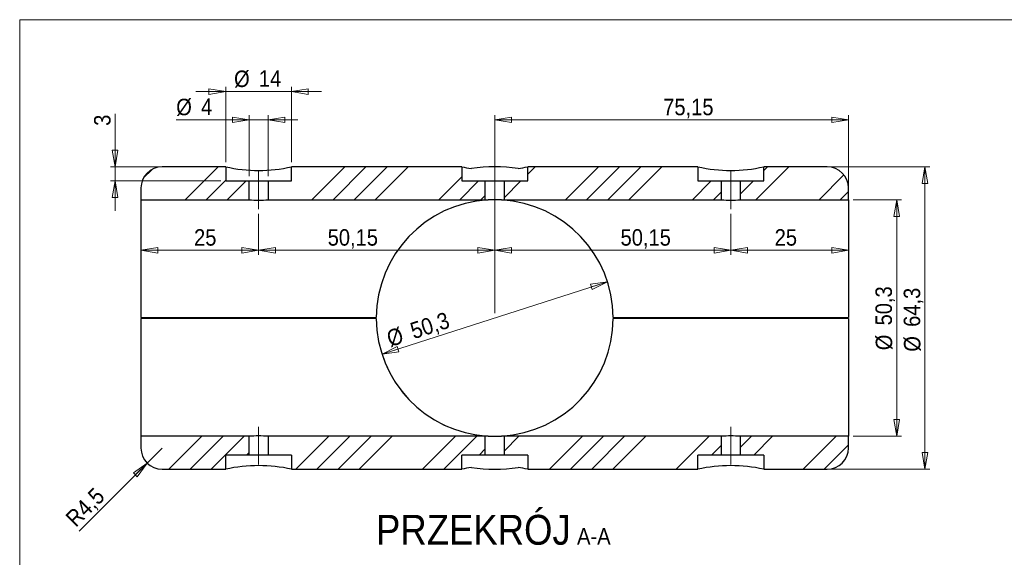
# Model space of a CAD drawing. Header units: millimetres. Extents: x 30 to 415, y 5 to 292.
# Tile 2 of 3: x 30 to 239, y 178 to 292. Entities that reach past the tile are written whole.
import ezdxf

# ---------------------------------------------------------------- set-up
doc = ezdxf.new("R2010")
doc.units = ezdxf.units.MM
doc.linetypes.add('SLD-Linia-ciągła', pattern=[0])
doc.linetypes.add('SLD-Linia-długa-kreska-kropka', pattern=[19.05, 15.24, -1.27, 1.27, -1.27])
doc.styles.add('SLDTEXTSTYLE0', font='GOTHIC.TTF', dxfattribs={"width": 0.913})
doc.dimstyles.new('SLDDIMSTYLE0', dxfattribs={"dimtxt": 3.5, "dimasz": 3.556, "dimexe": 0, "dimexo": 0.0625, "dimgap": 0.875, "dimtad": 1, "dimdec": 1, "dimrnd": 1e-09, "dimzin": 12, "dimdsep": 46, "dimtxsty": 'SLDTEXTSTYLE0', "dimblk1": 'CLOSED', "dimblk2": 'CLOSED', "dimsah": 1, "dimcen": 0.09, "dimadec": 0, "dimazin": 3, "dimtfac": 1, "dimtdec": 1, "dimtofl": 0, "dimtmove": 0, "dimatfit": 3, "dimldrblk": 'CLOSED', "dimfxl": 1, "dimfrac": 2, "dimtolj": 1, "dimtzin": 12, "dimarcsym": 0})
doc.dimstyles.new('SLDDIMSTYLE1', dxfattribs={"dimtxt": 3.5, "dimasz": 3.556, "dimexe": 0, "dimexo": 0.0625, "dimgap": 0.875, "dimtad": 1, "dimdec": 1, "dimrnd": 1e-09, "dimzin": 12, "dimdsep": 46, "dimtxsty": 'SLDTEXTSTYLE0', "dimblk1": 'CLOSED', "dimblk2": 'CLOSED', "dimsah": 1, "dimcen": 0.09, "dimadec": 0, "dimazin": 3, "dimtfac": 1, "dimtdec": 1, "dimtmove": 0, "dimatfit": 0, "dimldrblk": 'CLOSED', "dimfxl": 1, "dimfrac": 2, "dimtolj": 1, "dimtzin": 12, "dimarcsym": 0})
doc.dimstyles.new('SLDDIMSTYLE2', dxfattribs={"dimtxt": 3.5, "dimasz": 3.556, "dimexe": 0, "dimexo": 0.0625, "dimgap": 0.875, "dimtad": 1, "dimrnd": 1e-09, "dimzin": 12, "dimdsep": 46, "dimtxsty": 'SLDTEXTSTYLE0', "dimblk1": 'CLOSED', "dimblk2": 'CLOSED', "dimsah": 1, "dimcen": 0.09, "dimadec": 0, "dimazin": 3, "dimtfac": 1, "dimtofl": 0, "dimtmove": 0, "dimatfit": 3, "dimldrblk": 'CLOSED', "dimfxl": 1, "dimfrac": 2, "dimtolj": 1, "dimtzin": 12, "dimarcsym": 0})
doc.dimstyles.new('SLDDIMSTYLE3', dxfattribs={"dimtxt": 3.5, "dimasz": 3.556, "dimexe": 0, "dimexo": 0.0625, "dimgap": 0.875, "dimtad": 1, "dimdec": 1, "dimrnd": 1e-09, "dimzin": 12, "dimdsep": 46, "dimtxsty": 'SLDTEXTSTYLE0', "dimblk1": 'CLOSED', "dimblk2": 'CLOSED', "dimsah": 1, "dimcen": 0, "dimadec": 0, "dimazin": 3, "dimtfac": 1, "dimtdec": 1, "dimtmove": 0, "dimatfit": 3, "dimldrblk": 'CLOSED', "dimfxl": 1, "dimfrac": 2, "dimtolj": 1, "dimtzin": 12, "dimarcsym": 0})
doc.dimstyles.new('SLDDIMSTYLE4', dxfattribs={"dimtxt": 3.5, "dimasz": 3.556, "dimexe": 0, "dimexo": 0.0625, "dimgap": 0.875, "dimtad": 1, "dimdec": 1, "dimrnd": 1e-09, "dimzin": 12, "dimdsep": 46, "dimtxsty": 'SLDTEXTSTYLE0', "dimblk1": 'CLOSED', "dimblk2": 'CLOSED', "dimsah": 1, "dimcen": 0, "dimadec": 0, "dimazin": 3, "dimtfac": 1, "dimtdec": 1, "dimtofl": 0, "dimtmove": 0, "dimatfit": 3, "dimldrblk": 'CLOSED', "dimfxl": 1, "dimfrac": 2, "dimtolj": 1, "dimtzin": 12, "dimarcsym": 0})
doc.dimstyles.new('SLDDIMSTYLE5', dxfattribs={"dimtxt": 3.5, "dimasz": 3.556, "dimexe": 0, "dimexo": 0.0625, "dimgap": 0.875, "dimtad": 1, "dimdec": 3, "dimrnd": 1e-09, "dimzin": 12, "dimdsep": 46, "dimtxsty": 'SLDTEXTSTYLE0', "dimblk1": 'CLOSED', "dimblk2": 'CLOSED', "dimsah": 1, "dimcen": 0.09, "dimadec": 0, "dimazin": 3, "dimtfac": 1, "dimtdec": 3, "dimtofl": 0, "dimtmove": 0, "dimatfit": 3, "dimldrblk": 'CLOSED', "dimfxl": 1, "dimfrac": 2, "dimtolj": 1, "dimtzin": 12, "dimarcsym": 0})

# ---------------------------------------------------------------- blocks, each defined once
blk = doc.blocks.new('_Closed')
at = {"color": 0, "linetype": 'ByBlock', "lineweight": -2}
for p, q in [((-1, 0.166667), (0, 0)), ((-1, 0.166667), (-1, -0.166667)), ((0, 0), (-1, -0.166667)), ((0, 0), (-1, 0))]:
    blk.add_line(p, q, dxfattribs=at)
blk = doc.blocks.new('_D_5')
at = {"color": 7, "linetype": 'SLD-Linia-ciągła', "lineweight": 18, "true_color": 0xffffff}
for p, q in [((207.06, 253.71), (217.31, 253.71)), ((216.31, 203.41), (216.31, 253.71)), ((207.06, 203.41), (217.31, 203.41))]:
    blk.add_line(p, q, dxfattribs=at)
at = {"color": 7, "linetype": 'SLD-Linia-ciągła', "lineweight": 18, "true_color": 0xffffff, "xscale": 3.556, "yscale": 3.556}
for p, rotation in [((216.31, 253.71, 48.02), 90.0000000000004), ((216.31, 203.41, 48.02), 270.0000000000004)]:
    blk.add_blockref('_Closed', p, dxfattribs=dict(at, rotation=rotation))
at = {"color": 7, "linetype": 'SLD-Linia-ciągła', "lineweight": 18, "true_color": 0xffffff, "char_height": 3.5, "attachment_point": 1, "rotation": 90, "style": 'SLDTEXTSTYLE0'}
for s, insert in [('50,3', (211.79, 226.99)), ('%%c', (211.84, 221.71))]:
    blk.add_mtext(s, dxfattribs=dict(at, insert=insert))
blk = doc.blocks.new('_D_6')
at = {"color": 7, "linetype": 'SLD-Linia-ciągła', "lineweight": 18, "true_color": 0xffffff}
for p, q in [((202.56, 260.71), (223.31, 260.71)), ((222.31, 260.71), (222.31, 196.41)), ((202.56, 196.41), (223.31, 196.41))]:
    blk.add_line(p, q, dxfattribs=at)
at = {"color": 7, "linetype": 'SLD-Linia-ciągła', "lineweight": 18, "true_color": 0xffffff, "xscale": 3.556, "yscale": 3.556}
for p, rotation in [((222.31, 260.71, 48.02), 90.0000000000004), ((222.31, 196.41, 48.02), 270.0000000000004)]:
    blk.add_blockref('_Closed', p, dxfattribs=dict(at, rotation=rotation))
at = {"color": 7, "linetype": 'SLD-Linia-ciągła', "lineweight": 18, "true_color": 0xffffff, "char_height": 3.5, "attachment_point": 1, "rotation": 90, "style": 'SLDTEXTSTYLE0'}
for s, insert in [('64,3', (217.79, 226.68)), ('%%c', (217.84, 221.4))]:
    blk.add_mtext(s, dxfattribs=dict(at, insert=insert))
blk = doc.blocks.new('_D_7')
at = {"color": 7, "linetype": 'SLD-Linia-ciągła', "lineweight": 18, "true_color": 0xffffff}
for p, q in [((73.76, 276.71), (67.41, 276.71)), ((73.76, 261.71), (73.76, 277.71)), ((73.76, 276.71), (87.76, 276.71)), ((87.76, 261.71), (87.76, 277.71)), ((87.76, 276.71), (94.11, 276.71))]:
    blk.add_line(p, q, dxfattribs=at)
at = {"color": 7, "linetype": 'SLD-Linia-ciągła', "lineweight": 18, "true_color": 0xffffff, "xscale": 3.556, "yscale": 3.556}
blk.add_blockref('_Closed', (73.76, 276.71, 48.02), dxfattribs=at)
at = {"color": 7, "linetype": 'SLD-Linia-ciągła', "lineweight": 18, "true_color": 0xffffff, "xscale": 3.556, "yscale": 3.556, "rotation": 180.0000000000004}
blk.add_blockref('_Closed', (87.76, 276.71, 48.02), dxfattribs=at)
at = {"color": 7, "linetype": 'SLD-Linia-ciągła', "lineweight": 18, "true_color": 0xffffff, "char_height": 3.5, "attachment_point": 1, "style": 'SLDTEXTSTYLE0'}
for s, insert in [('%%c', (75.54, 281.18)), ('14', (80.81, 281.24))]:
    blk.add_mtext(s, dxfattribs=dict(at, insert=insert))
blk = doc.blocks.new('_D_8')
at = {"color": 7, "linetype": 'SLD-Linia-ciągła', "lineweight": 18, "true_color": 0xffffff}
for p, q in [((50.27, 260.71), (50.27, 272.01)), ((59.26, 260.71), (49.27, 260.71)), ((50.27, 260.71), (50.27, 257.71)), ((72.76, 257.71), (49.27, 257.71)), ((50.27, 257.71), (50.27, 251.36))]:
    blk.add_line(p, q, dxfattribs=at)
at = {"color": 7, "linetype": 'SLD-Linia-ciągła', "lineweight": 18, "true_color": 0xffffff, "xscale": 3.556, "yscale": 3.556}
for p, rotation in [((50.27, 260.71, 48.02), 270.0000000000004), ((50.27, 257.71, 48.02), 90.0000000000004)]:
    blk.add_blockref('_Closed', p, dxfattribs=dict(at, rotation=rotation))
at = {"color": 7, "linetype": 'SLD-Linia-ciągła', "lineweight": 18, "true_color": 0xffffff, "insert": (45.8, 269.42), "char_height": 3.5, "attachment_point": 1, "rotation": 90, "style": 'SLDTEXTSTYLE0'}
blk.add_mtext('3', dxfattribs=at)
blk = doc.blocks.new('_D_9')
at = {"color": 7, "linetype": 'SLD-Linia-ciągła', "lineweight": 18, "true_color": 0xffffff}
for p, q in [((78.76, 270.71), (63.25, 270.71)), ((78.76, 258.71), (78.76, 271.71)), ((78.76, 270.71), (82.76, 270.71)), ((82.76, 258.71), (82.76, 271.71)), ((82.76, 270.71), (89.11, 270.71))]:
    blk.add_line(p, q, dxfattribs=at)
at = {"color": 7, "linetype": 'SLD-Linia-ciągła', "lineweight": 18, "true_color": 0xffffff, "xscale": 3.556, "yscale": 3.556}
blk.add_blockref('_Closed', (78.76, 270.71, 48.02), dxfattribs=at)
at = {"color": 7, "linetype": 'SLD-Linia-ciągła', "lineweight": 18, "true_color": 0xffffff, "xscale": 3.556, "yscale": 3.556, "rotation": 180.0000000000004}
blk.add_blockref('_Closed', (82.76, 270.71, 48.02), dxfattribs=at)
at = {"color": 7, "linetype": 'SLD-Linia-ciągła', "lineweight": 18, "true_color": 0xffffff, "char_height": 3.5, "attachment_point": 1, "style": 'SLDTEXTSTYLE0'}
for s, insert in [('%%c', (63.25, 275.18)), ('4', (68.53, 275.24))]:
    blk.add_mtext(s, dxfattribs=dict(at, insert=insert))
blk = doc.blocks.new('_D_10')
at = {"color": 7, "linetype": 'SLD-Linia-ciągła', "lineweight": 18, "true_color": 0xffffff}
for p, q in [((80.76, 250.71), (80.76, 241.98)), ((55.76, 242.98), (80.76, 242.98))]:
    blk.add_line(p, q, dxfattribs=at)
at = {"color": 7, "linetype": 'SLD-Linia-ciągła', "lineweight": 18, "true_color": 0xffffff, "xscale": 3.556, "yscale": 3.556, "rotation": 180.0000000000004}
blk.add_blockref('_Closed', (55.76, 242.98, 48.02), dxfattribs=at)
at = {"color": 7, "linetype": 'SLD-Linia-ciągła', "lineweight": 18, "true_color": 0xffffff, "xscale": 3.556, "yscale": 3.556}
blk.add_blockref('_Closed', (80.76, 242.98, 48.02), dxfattribs=at)
at = {"color": 7, "linetype": 'SLD-Linia-ciągła', "lineweight": 18, "true_color": 0xffffff, "insert": (67.04, 247.45), "char_height": 3.5, "attachment_point": 1, "style": 'SLDTEXTSTYLE0'}
blk.add_mtext('25', dxfattribs=at)
blk = doc.blocks.new('_D_11')
at = {"color": 7, "linetype": 'SLD-Linia-ciągła', "lineweight": 18, "true_color": 0xffffff}
for p, q in [((181.06, 250.71), (181.06, 241.98)), ((181.06, 242.98), (206.06, 242.98))]:
    blk.add_line(p, q, dxfattribs=at)
at = {"color": 7, "linetype": 'SLD-Linia-ciągła', "lineweight": 18, "true_color": 0xffffff, "xscale": 3.556, "yscale": 3.556, "rotation": 180.0000000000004}
blk.add_blockref('_Closed', (181.06, 242.98, 48.02), dxfattribs=at)
at = {"color": 7, "linetype": 'SLD-Linia-ciągła', "lineweight": 18, "true_color": 0xffffff, "xscale": 3.556, "yscale": 3.556}
blk.add_blockref('_Closed', (206.06, 242.98, 48.02), dxfattribs=at)
at = {"color": 7, "linetype": 'SLD-Linia-ciągła', "lineweight": 18, "true_color": 0xffffff, "insert": (190.38, 247.45), "char_height": 3.5, "attachment_point": 1, "style": 'SLDTEXTSTYLE0'}
blk.add_mtext('25', dxfattribs=at)
blk = doc.blocks.new('_D_12')
at = {"color": 7, "linetype": 'SLD-Linia-ciągła', "lineweight": 18, "true_color": 0xffffff}
for p, q in [((80.76, 250.71), (80.76, 241.98)), ((130.91, 250.71), (130.91, 241.98)), ((80.76, 242.98), (130.91, 242.98))]:
    blk.add_line(p, q, dxfattribs=at)
at = {"color": 7, "linetype": 'SLD-Linia-ciągła', "lineweight": 18, "true_color": 0xffffff, "xscale": 3.556, "yscale": 3.556, "rotation": 180.0000000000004}
blk.add_blockref('_Closed', (80.76, 242.98, 48.02), dxfattribs=at)
at = {"color": 7, "linetype": 'SLD-Linia-ciągła', "lineweight": 18, "true_color": 0xffffff, "xscale": 3.556, "yscale": 3.556}
blk.add_blockref('_Closed', (130.91, 242.98, 48.02), dxfattribs=at)
at = {"color": 7, "linetype": 'SLD-Linia-ciągła', "lineweight": 18, "true_color": 0xffffff, "insert": (95.42, 247.45), "char_height": 3.5, "attachment_point": 1, "style": 'SLDTEXTSTYLE0'}
blk.add_mtext('50,15', dxfattribs=at)
blk = doc.blocks.new('_D_13')
at = {"color": 7, "linetype": 'SLD-Linia-ciągła', "lineweight": 18, "true_color": 0xffffff}
for p, q in [((130.91, 250.71), (130.91, 241.98)), ((181.06, 250.71), (181.06, 241.98)), ((130.91, 242.98), (181.06, 242.98))]:
    blk.add_line(p, q, dxfattribs=at)
at = {"color": 7, "linetype": 'SLD-Linia-ciągła', "lineweight": 18, "true_color": 0xffffff, "xscale": 3.556, "yscale": 3.556, "rotation": 180.0000000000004}
blk.add_blockref('_Closed', (130.91, 242.98, 48.02), dxfattribs=at)
at = {"color": 7, "linetype": 'SLD-Linia-ciągła', "lineweight": 18, "true_color": 0xffffff, "xscale": 3.556, "yscale": 3.556}
blk.add_blockref('_Closed', (181.06, 242.98, 48.02), dxfattribs=at)
at = {"color": 7, "linetype": 'SLD-Linia-ciągła', "lineweight": 18, "true_color": 0xffffff, "insert": (157.64, 247.45), "char_height": 3.5, "attachment_point": 1, "style": 'SLDTEXTSTYLE0'}
blk.add_mtext('50,15', dxfattribs=at)
blk = doc.blocks.new('_D_14')
at = {"color": 7, "linetype": 'SLD-Linia-ciągła', "lineweight": 18, "true_color": 0xffffff}
blk.add_line((106.97, 220.85), (154.85, 236.28), dxfattribs=at)
blk.add_arc((130.91, 228.56), 25.15, 195.589, 270.9465, dxfattribs=at)
at = {"color": 7, "linetype": 'SLD-Linia-ciągła', "lineweight": 18, "true_color": 0xffffff, "xscale": 3.556, "yscale": 3.556}
for p, rotation in [((154.85, 236.28, 48.02), 17.86593579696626), ((106.97, 220.85, 48.02), 197.8659357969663)]:
    blk.add_blockref('_Closed', p, dxfattribs=dict(at, rotation=rotation))
at = {"color": 7, "linetype": 'SLD-Linia-ciągła', "lineweight": 18, "true_color": 0xffffff, "char_height": 3.5, "attachment_point": 1, "rotation": 17.8659, "style": 'SLDTEXTSTYLE0'}
for s, insert in [('50,3', (112.63, 227.38)), ('%%c', (107.62, 225.71))]:
    blk.add_mtext(s, dxfattribs=dict(at, insert=insert))
blk = doc.blocks.new('_D_15')
at = {"color": 7, "linetype": 'SLD-Linia-ciągła', "lineweight": 18, "true_color": 0xffffff}
for q in [(60.26, 200.91), (42.6, 183.26)]:
    blk.add_line((57.08, 197.73), q, dxfattribs=at)
at = {"color": 7, "linetype": 'SLD-Linia-ciągła', "lineweight": 18, "true_color": 0xffffff, "xscale": 3.556, "yscale": 3.556, "rotation": 45.00000000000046}
blk.add_blockref('_Closed', (57.08, 197.73, 48.02), dxfattribs=at)
at = {"color": 7, "linetype": 'SLD-Linia-ciągła', "lineweight": 18, "true_color": 0xffffff, "insert": (39.46, 186.4), "char_height": 3.5, "attachment_point": 1, "rotation": 45, "style": 'SLDTEXTSTYLE0'}
blk.add_mtext('R4,5', dxfattribs=at)
blk = doc.blocks.new('_D_16')
at = {"color": 7, "linetype": 'SLD-Linia-ciągła', "lineweight": 18, "true_color": 0xffffff}
for p, q in [((130.91, 229.56), (130.91, 271.71)), ((130.91, 270.71), (206.06, 270.71)), ((206.06, 229.46), (206.06, 271.71))]:
    blk.add_line(p, q, dxfattribs=at)
at = {"color": 7, "linetype": 'SLD-Linia-ciągła', "lineweight": 18, "true_color": 0xffffff, "xscale": 3.556, "yscale": 3.556, "rotation": 180.0000000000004}
blk.add_blockref('_Closed', (130.91, 270.71, 48.02), dxfattribs=at)
at = {"color": 7, "linetype": 'SLD-Linia-ciągła', "lineweight": 18, "true_color": 0xffffff, "xscale": 3.556, "yscale": 3.556}
blk.add_blockref('_Closed', (206.06, 270.71, 48.02), dxfattribs=at)
at = {"color": 7, "linetype": 'SLD-Linia-ciągła', "lineweight": 18, "true_color": 0xffffff, "insert": (166.7, 275.18), "char_height": 3.5, "attachment_point": 1, "style": 'SLDTEXTSTYLE0'}
blk.add_mtext('75,15', dxfattribs=at)

msp = doc.modelspace()

# ---------------------------------------------------------------- hatches: boundary and pattern name
at = {"linetype": 'SLD-Linia-ciągła', "lineweight": 18}
h = msp.add_hatch(dxfattribs=at)
h.set_pattern_fill('ANSI34', color=256, angle=3e-322, style=0)
edge = h.paths.add_edge_path(flags=0)
edge.add_arc((60.2605, 256.214), 4.5, 90, 180)
edge.add_line((55.7605, 256.214), (55.7605, 253.714))
edge.add_line((55.7605, 253.714), (78.7605, 253.714))
edge.add_line((78.7605, 253.714), (78.7605, 257.714))
edge.add_line((78.7605, 257.714), (73.7605, 257.714))
edge.add_line((73.7605, 257.714), (73.7605, 260.714))
edge.add_line((73.7605, 260.714), (60.2605, 260.714))
h = msp.add_hatch(dxfattribs=at)
h.set_pattern_fill('ANSI34', color=256, angle=3e-322, style=0)
h.paths.add_polyline_path([(87.7605, 257.714), (82.7605, 257.714), (82.7605, 253.714), (128.9105, 253.714), (128.9105, 257.714), (123.9105, 257.714), (123.9105, 260.714), (87.7605, 260.714)], flags=0)
h = msp.add_hatch(dxfattribs=at)
h.set_pattern_fill('ANSI34', color=256, angle=3e-322, style=0)
h.paths.add_polyline_path([(179.0605, 257.714), (174.0605, 257.714), (174.0605, 260.714), (137.9105, 260.714), (137.9105, 257.714), (132.9105, 257.714), (132.9105, 253.714), (179.0605, 253.714)], flags=0)
h = msp.add_hatch(dxfattribs=at)
h.set_pattern_fill('ANSI34', color=256, angle=3e-322, style=0)
edge = h.paths.add_edge_path(flags=0)
edge.add_arc((201.5605, 256.214), 4.5, 0, 90)
edge.add_line((201.5605, 260.714), (188.0605, 260.714))
edge.add_line((188.0605, 260.714), (188.0605, 257.714))
edge.add_line((188.0605, 257.714), (183.0605, 257.714))
edge.add_line((183.0605, 257.714), (183.0605, 253.714))
edge.add_line((183.0605, 253.714), (206.0605, 253.714))
edge.add_line((206.0605, 253.714), (206.0605, 256.214))
h = msp.add_hatch(dxfattribs=at)
h.set_pattern_fill('ANSI34', color=256, angle=3e-322, style=0)
edge = h.paths.add_edge_path(flags=0)
edge.add_line((78.7605, 199.414), (78.7605, 203.414))
edge.add_line((78.7605, 203.414), (55.7605, 203.414))
edge.add_line((55.7605, 203.414), (55.7605, 200.914))
edge.add_arc((60.2605, 200.914), 4.5, 180, 270)
edge.add_line((60.2605, 196.414), (73.7605, 196.414))
edge.add_line((73.7605, 196.414), (73.7605, 199.414))
edge.add_line((73.7605, 199.414), (78.7605, 199.414))
h = msp.add_hatch(dxfattribs=at)
h.set_pattern_fill('ANSI34', color=256, angle=3e-322, style=0)
h.paths.add_polyline_path([(128.9105, 199.414), (128.9105, 203.414), (82.7605, 203.414), (82.7605, 199.414), (87.7605, 199.414), (87.7605, 196.414), (123.9105, 196.414), (123.9105, 199.414)], flags=0)
h = msp.add_hatch(dxfattribs=at)
h.set_pattern_fill('ANSI34', color=256, angle=3e-322, style=0)
h.paths.add_polyline_path([(179.0605, 199.414), (179.0605, 203.414), (132.9105, 203.414), (132.9105, 199.414), (137.9105, 199.414), (137.9105, 196.414), (174.0605, 196.414), (174.0605, 199.414)], flags=0)
h = msp.add_hatch(dxfattribs=at)
h.set_pattern_fill('ANSI34', color=256, angle=3e-322, style=0)
edge = h.paths.add_edge_path(flags=0)
edge.add_line((206.0605, 203.414), (183.0605, 203.414))
edge.add_line((183.0605, 203.414), (183.0605, 199.414))
edge.add_line((183.0605, 199.414), (188.0605, 199.414))
edge.add_line((188.0605, 199.414), (188.0605, 196.414))
edge.add_line((188.0605, 196.414), (201.5605, 196.414))
edge.add_arc((201.5605, 200.914), 4.5, 270, 360)
edge.add_line((206.0605, 200.914), (206.0605, 203.414))

# ---------------------------------------------------------------- linework, layer by layer
at = {"color": 7, "linetype": 'SLD-Linia-ciągła', "lineweight": 18, "true_color": 0xffffff}
for p, q in [((30, 5), (30, 292)), ((30, 292), (415, 292))]:
    msp.add_line(p, q, dxfattribs=at)
for p, q in [((73.7605, 260.714), (60.2605, 260.714)), ((73.7605, 260.714), (73.7605, 257.714)), ((87.7605, 257.714), (87.7605, 260.714)), ((123.9105, 260.714), (87.7605, 260.714)), ((123.9105, 260.714), (123.9105, 257.714)), ((174.0605, 260.714), (137.9105, 260.714)), ((137.9105, 257.714), (137.9105, 260.714)), ((174.0605, 260.714), (174.0605, 257.714)), ((188.0605, 257.714), (188.0605, 260.714)), ((201.5605, 260.714), (188.0605, 260.714)), ((73.7605, 257.714), (78.7605, 257.714)), ((78.7605, 253.714), (78.7605, 257.714)), ((78.7605, 257.714), (82.7605, 257.714)), ((82.7605, 257.714), (82.7605, 253.714)), ((82.7605, 257.714), (87.7605, 257.714)), ((123.9105, 257.714), (128.9105, 257.714)), ((128.9105, 253.714), (128.9105, 257.714)), ((128.9105, 257.714), (132.9105, 257.714)), ((132.9105, 257.714), (132.9105, 253.714)), ((132.9105, 257.714), (137.9105, 257.714)), ((174.0605, 257.714), (179.0605, 257.714)), ((179.0605, 253.714), (179.0605, 257.714)), ((179.0605, 257.714), (183.0605, 257.714)), ((183.0605, 257.714), (183.0605, 253.714)), ((183.0605, 257.714), (188.0605, 257.714)), ((55.7605, 256.214), (55.7605, 253.714)), ((206.0605, 253.714), (206.0605, 256.214)), ((55.7605, 253.714), (55.7605, 228.664)), ((55.7605, 253.714), (78.7605, 253.714)), ((82.7605, 253.714), (128.9105, 253.714)), ((132.9105, 253.714), (179.0605, 253.714)), ((183.0605, 253.714), (206.0605, 253.714)), ((206.0605, 253.714), (206.0605, 228.664)), ((55.7605, 228.664), (105.7607, 228.664)), ((55.7605, 228.464), (55.7605, 203.414)), ((105.7607, 228.464), (55.7605, 228.464)), ((156.0603, 228.664), (206.0605, 228.664)), ((206.0605, 228.464), (156.0603, 228.464)), ((206.0605, 228.464), (206.0605, 203.414)), ((78.7605, 203.414), (55.7605, 203.414)), ((55.7605, 203.414), (55.7605, 200.914)), ((78.7605, 199.414), (78.7605, 203.414)), ((82.7605, 203.414), (82.7605, 199.414)), ((128.9105, 203.414), (82.7605, 203.414)), ((128.9105, 199.414), (128.9105, 203.414)), ((179.0605, 203.414), (132.9105, 203.414)), ((132.9105, 203.414), (132.9105, 199.414)), ((179.0605, 199.414), (179.0605, 203.414)), ((206.0605, 203.414), (183.0605, 203.414)), ((183.0605, 203.414), (183.0605, 199.414)), ((206.0605, 200.914), (206.0605, 203.414)), ((73.7605, 196.414), (73.7605, 199.414)), ((78.7605, 199.414), (73.7605, 199.414)), ((82.7605, 199.414), (78.7605, 199.414)), ((87.7605, 199.414), (82.7605, 199.414)), ((87.7605, 199.414), (87.7605, 196.414)), ((123.9105, 196.414), (123.9105, 199.414)), ((128.9105, 199.414), (123.9105, 199.414)), ((132.9105, 199.414), (128.9105, 199.414)), ((137.9105, 199.414), (132.9105, 199.414)), ((137.9105, 199.414), (137.9105, 196.414)), ((174.0605, 196.414), (174.0605, 199.414)), ((179.0605, 199.414), (174.0605, 199.414)), ((183.0605, 199.414), (179.0605, 199.414)), ((188.0605, 199.414), (183.0605, 199.414)), ((188.0605, 199.414), (188.0605, 196.414)), ((60.2605, 196.414), (73.7605, 196.414)), ((87.7605, 196.414), (123.9105, 196.414)), ((137.9105, 196.414), (174.0605, 196.414)), ((188.0605, 196.414), (201.5605, 196.414))]:
    msp.add_line(p, q)
at = {"color": 7, "linetype": 'SLD-Linia-długa-kreska-kropka', "lineweight": 18, "true_color": 0xffffff}
for p, q in [((80.7605, 259.714), (80.7605, 251.714)), ((130.9105, 259.714), (130.9105, 251.714)), ((181.0605, 259.714), (181.0605, 251.714)), ((80.7605, 205.414), (80.7605, 197.414)), ((181.0605, 197.414), (181.0605, 205.414))]:
    msp.add_line(p, q, dxfattribs=at)
for centre, radius, start, end in [((60.2605, 256.214), 4.5, 90, 180), ((80.7605, 292.3815), 32.4319, 257.535366, 282.464634), ((131.3792, 294.9876), 35.0779, 257.706646, 261.114029), ((130.9105, 228.5445), 32.1693, 81.148988, 98.851012), ((130.4438, 294.9768), 35.067, 278.88544, 282.293885), ((181.0605, 292.3815), 32.4319, 257.535366, 282.464634), ((201.5605, 256.214), 4.5, 0, 90), ((80.7605, 278.8225), 25.188, 265.445764, 274.554236), ((130.9105, 228.564), 25.15, 93.223508, 179.772183), ((130.9265, 279.0591), 25.4252, 265.452253, 266.775398), ((130.9105, 228.564), 25.15, 86.776492, 93.223508), ((130.893, 279.0818), 25.4479, 273.225194, 274.547156), ((130.9105, 228.564), 25.15, 0.227817, 86.776492), ((181.0605, 278.8225), 25.188, 265.445764, 274.554236), ((130.9105, 228.564), 25.15, 180.227817, 266.776492), ((130.9105, 228.564), 25.15, 273.223508, 359.772183), ((80.7605, 178.3055), 25.188, 85.445764, 94.554236), ((130.928, 178.0462), 25.4479, 93.225194, 94.547156), ((130.9105, 228.564), 25.15, 266.776492, 273.223508), ((130.8945, 178.0689), 25.4252, 85.452253, 86.775398), ((181.0605, 178.3055), 25.188, 85.445764, 94.554236), ((60.2605, 200.914), 4.5, 180, 270), ((201.5605, 200.914), 4.5, 270, 0), ((80.7605, 164.7466), 32.4319, 77.535366, 102.464634), ((131.354, 162.2752), 34.9409, 98.879287, 102.300038), ((130.9105, 228.5843), 32.17, 261.149189, 278.850811), ((130.4521, 162.1955), 35.0219, 77.703922, 81.116753), ((181.0605, 164.7466), 32.4319, 77.535366, 102.464634)]:
    msp.add_arc(centre, radius, start, end)

# ---------------------------------------------------------------- texts
at = {"color": 7, "linetype": 'SLD-Linia-ciągła', "lineweight": 18, "true_color": 0xffffff, "attachment_point": 2, "style": 'SLDTEXTSTYLE0'}
for s, insert, char_height in [('PRZEKRÓJ ', (126.3751, 186.7092), 6.35), ('A-A', (151.9643, 183.904), 3.5)]:
    msp.add_mtext(s, dxfattribs=dict(at, insert=insert, char_height=char_height))

# ---------------------------------------------------------------- dimensions: what is measured, and where the dimension line sits
at = {"color": 7, "linetype": 'SLD-Linia-ciągła', "lineweight": 18, "true_color": 0xffffff}
for base, p1, p2, picture, middle in [((87.7605, 276.714), (73.7605, 260.714), (87.7605, 260.714), '_D_7', (80.7605, 276.714)), ((82.7605, 270.714), (78.7605, 257.714), (82.7605, 257.714), '_D_9', (67.1852, 270.714))]:
    dim = msp.add_linear_dim(base=base, p1=p1, p2=p2, text='%%c<>', dimstyle='SLDDIMSTYLE1', dxfattribs=at)
    dim.commit()
    dim.dimension.update_dxf_attribs({"geometry": picture, "text_midpoint": middle, "dimtype": 160})
for base, p1, p2, dimstyle, picture, middle in [((206.0605, 270.714), (130.9105, 228.564), (206.0605, 228.464), 'SLDDIMSTYLE5', '_D_16', (172.5202, 270.714)), ((80.7605, 242.9772), (55.7605, 253.714), (80.7605, 251.714), 'SLDDIMSTYLE0', '_D_10', (69.6269, 242.9772)), ((206.0605, 242.9772), (181.0605, 251.714), (206.0605, 253.714), 'SLDDIMSTYLE0', '_D_11', (192.9709, 242.9772)), ((130.9105, 242.9772), (80.7605, 251.714), (130.9105, 251.714), 'SLDDIMSTYLE2', '_D_12', (101.2397, 242.9772)), ((181.0605, 242.9772), (130.9105, 251.714), (181.0605, 251.714), 'SLDDIMSTYLE2', '_D_13', (163.4594, 242.9772))]:
    dim = msp.add_linear_dim(base=base, p1=p1, p2=p2, dimstyle=dimstyle, dxfattribs=at)
    dim.commit()
    dim.dimension.update_dxf_attribs({"geometry": picture, "text_midpoint": middle, "dimtype": 160})
dim = msp.add_linear_dim(base=(50.2671, 257.714), p1=(60.2605, 260.714), p2=(73.7605, 257.714), angle=90, dimstyle='SLDDIMSTYLE1', dxfattribs=at)
dim.commit()
dim.dimension.update_dxf_attribs({"geometry": '_D_8', "text_midpoint": (50.2671, 270.714), "dimtype": 160})
for base, p1, p2, picture, middle in [((222.3142, 196.414), (201.5605, 260.714), (201.5605, 196.414), '_D_6', (222.3142, 228.564)), ((216.3142, 253.714), (206.0605, 203.414), (206.0605, 253.714), '_D_5', (216.3142, 228.8728))]:
    dim = msp.add_linear_dim(base=base, p1=p1, p2=p2, angle=90, text='%%c<>', dimstyle='SLDDIMSTYLE0', dxfattribs=at)
    dim.commit()
    dim.dimension.update_dxf_attribs({"geometry": picture, "text_midpoint": middle, "dimtype": 160})
dim = msp.add_diameter_dim_2p(p1=(106.9733, 220.8482), p2=(154.8477, 236.2798), dimstyle='SLDDIMSTYLE3', dxfattribs=at)
dim.commit()
dim.dimension.update_dxf_attribs({"geometry": '_D_14', "text_midpoint": (115.572, 223.6199), "dimtype": 163})
dim = msp.add_radius_dim(center=(60.2605, 200.914), mpoint=(57.0785, 197.732), dimstyle='SLDDIMSTYLE4', dxfattribs=at)
dim.commit()
dim.dimension.update_dxf_attribs({"geometry": '_D_15', "text_midpoint": (45.7605, 186.414), "dimtype": 164})

doc.saveas('drawing.dxf')
